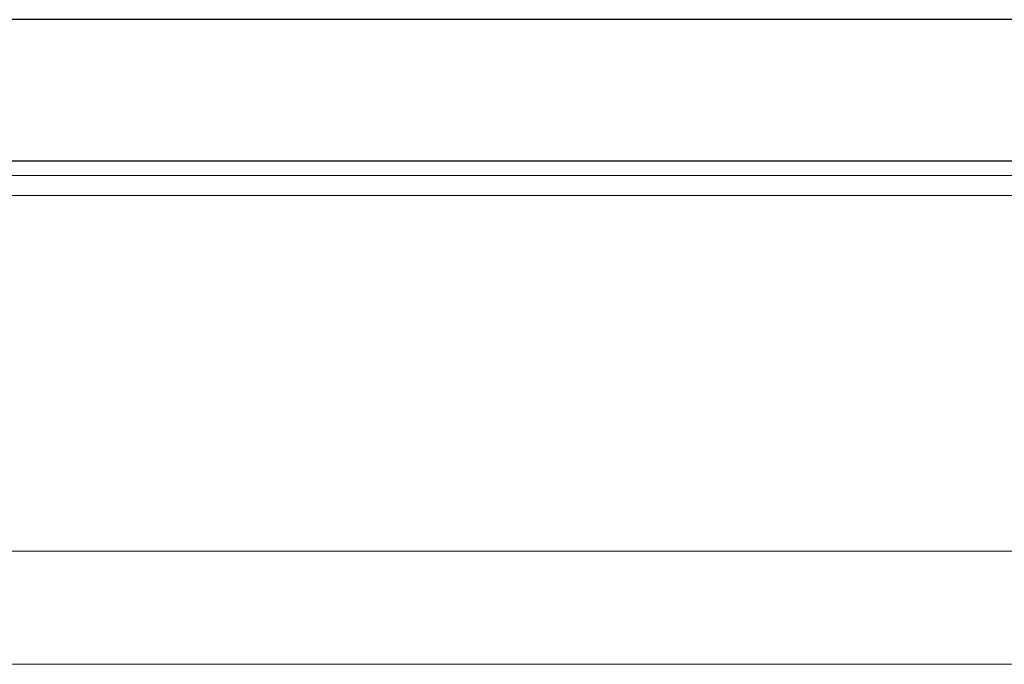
# Model space of a CAD drawing. Header units: millimetres. Extents: x 740 to 1274, y 165 to 336.
# Tile 35 of 54: x 1137 to 1154, y 193 to 204. Entities that reach past the tile are written whole.
import ezdxf

# ---------------------------------------------------------------- set-up
doc = ezdxf.new("R2010")
doc.units = ezdxf.units.MM
doc.header["$LTSCALE"] = 2
doc.layers.add('OUT', color=3, linetype='Continuous')

msp = doc.modelspace()

# ---------------------------------------------------------------- linework, layer by layer
at = {"layer": 'OUT', "color": 7}
for p, q in [((1173.141, 203.933), (1101.141, 203.933)), ((1207.141, 201.433), (1067.141, 201.433))]:
    msp.add_line(p, q, dxfattribs=at)
at = {"layer": 'OUT', "color": 0, "linetype": 'Continuous', "lineweight": 15}
for p, q in [((1010.883, 201.179), (1261.141, 201.179)), ((1011.104, 200.826), (1261.141, 200.826)), ((1012.744, 194.533), (1261.141, 194.533)), ((957.141, 192.533), (1261.141, 192.533))]:
    msp.add_line(p, q, dxfattribs=at)

doc.saveas('drawing.dxf')
